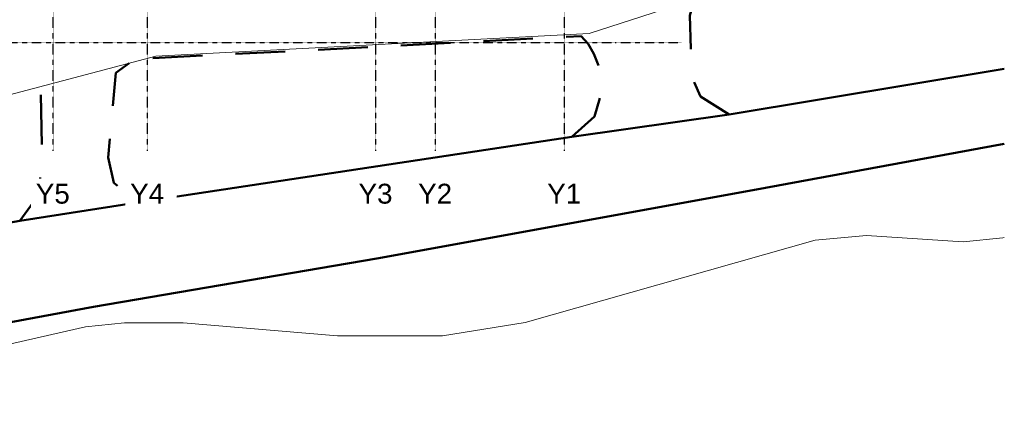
# Model space of a CAD drawing. Header units: millimetres. Extents: x -66110 to 16285, y -16697 to 38719.
# Tile 37 of 55: x -13461 to 16285, y -16176 to -4113. Entities that reach past the tile are written whole.
import ezdxf

# ---------------------------------------------------------------- set-up
doc = ezdxf.new("R2010")
doc.units = ezdxf.units.MM
doc.linetypes.add('Grid Line', pattern=[5, 2, -1, 1, -1])
doc.linetypes.add('IMPORT-STVEGKANT _3_', pattern=[2500, 1500, -1000])
for name, color, linetype, lineweight, true_color in [('2119_70 Tennfjord barnehage SOSI UTM_lokal nullpunkt_dwg', 7, 'Continuous', 9, 0x767676), ('K--DI---AnnetVegarealAvgrensning-STVEGKANT', 2, 'IMPORT-STVEGKANT _3_', 25, 0xffff00), ('K--DI---Høydekurve-TKURVE', 7, 'Continuous', 25, 0xc0c0c0), ('K--DI---Vegdekkekant-VKANT', 2, 'Continuous', 25, 0xffff00), ('K--DI---VegFiktivGrense', 2, 'Continuous', 25, 0xffff00)]:
    doc.layers.add(name, color=color, linetype=linetype, lineweight=lineweight, true_color=true_color)
doc.layers.add('IfcGrid', color=7, linetype='Continuous', lineweight=9)
doc.layers.add('IfcSlab', color=7, linetype='Continuous', lineweight=9)
doc.styles.add('Arial_1', font='arial.ttf', dxfattribs={"height": 600})

# ---------------------------------------------------------------- blocks, each defined once
blk = doc.blocks.new('ARK_2119_70_0_rvt-1-plan 01 ny 200')
at = {"layer": 'IfcSlab'}
for p, q in [((3746, -4525), (6923, -3493)), ((-9351, -5212), (3746, -4525)), ((-15672, -6885), (-9351, -5212))]:
    blk.add_line(p, q, dxfattribs=at)
blk = doc.blocks.new('2119_70 Tennfjord barnehage SOSI UTM_lokal nullpunkt_dwg-1701593-plan 01 ny 200')
at = {"layer": 'K--DI---AnnetVegarealAvgrensning-STVEGKANT', "color": 7, "lineweight": 50, "flags": 128}
for points in [[(88738, 91823), (89516, 91260), (90742, 91159), (92656, 91191)], [(93504, 88522), (93213, 88926), (90658, 89163), (89886, 88985), (89299, 88276)], [(91274, 75156), (91888, 74465), (92599, 74259), (93425, 74349), (93789, 74487), (94091, 74661), (94321, 74873), (93884, 83312), (93650, 87969)], [(91954, 70394), (92493, 71260), (92963, 71473), (93940, 71561), (94940, 71589), (95438, 71443), (95794, 70909), (96071, 69721), (96963, 62086)]]:
    blk.add_lwpolyline(points, dxfattribs=at)
at = {"layer": 'K--DI---Høydekurve-TKURVE', "color": 8, "lineweight": 9, "true_color": 0x808080, "flags": 128}
blk.add_lwpolyline([(88239, 62086), (88228, 62134), (88110, 63330), (88300, 66253), (88155, 67797), (85670, 76558), (85269, 79061), (85266, 82235), (85662, 86889), (85667, 88662), (85539, 89847), (84865, 92818), (84702, 94742), (85047, 96101), (87211, 100430), (87311, 101256), (86882, 102677), (85432, 106181), (82751, 110635)], dxfattribs=at)
at = {"layer": 'K--DI---Vegdekkekant-VKANT', "color": 7, "lineweight": 50}
for p, q in [((89299, 88276), (91274, 75156)), ((93336, 62086), (91954, 70394))]:
    blk.add_line(p, q, dxfattribs=at)
at = {"layer": 'K--DI---Vegdekkekant-VKANT', "color": 7, "lineweight": 50, "flags": 128}
blk.add_lwpolyline([(82751, 107701), (83998, 106632), (85574, 104476), (86808, 101532), (87836, 97026), (88738, 91823)], dxfattribs=at)
at = {"layer": 'K--DI---VegFiktivGrense', "color": 7, "lineweight": 50}
for p, q in [((88738, 91823), (89299, 88276)), ((91274, 75156), (91954, 70394))]:
    blk.add_line(p, q, dxfattribs=at)
at = {"layer": 'K--DI---VegFiktivGrense', "color": 7, "lineweight": 50, "flags": 128}
blk.add_lwpolyline([(82751, 103164), (83836, 101088), (84210, 99965), (84840, 96671), (86142, 89606), (87606, 81046), (89666, 69682), (91065, 62086)], dxfattribs=at)

msp = doc.modelspace()

# ---------------------------------------------------------------- linework, layer by layer
at = {"layer": 'IfcGrid', "color": 9, "linetype": 'Grid Line', "lineweight": 25, "true_color": 0xc0c0c0}
for p, q in [((-12450, -6068), (-12450, 34992)), ((-9600, -6068), (-9600, 34992)), ((-2700, -6068), (-2700, 34992)), ((-900, -6068), (-900, 34992)), ((3000, -6068), (3000, 34992)), ((-55874, -4800), (4530, -4800)), ((4530, -4800), (6530, -4800)), ((-12450, -8068), (-12450, -6068)), ((-9600, -8068), (-9600, -6068)), ((-2700, -8068), (-2700, -6068)), ((-900, -8068), (-900, -6068)), ((3000, -8068), (3000, -6068))]:
    msp.add_line(p, q, dxfattribs=at)

# ---------------------------------------------------------------- block references
at = {"lineweight": 5}
msp.add_blockref('ARK_2119_70_0_rvt-1-plan 01 ny 200', (0, 0), dxfattribs=at)
at = {"layer": '2119_70 Tennfjord barnehage SOSI UTM_lokal nullpunkt_dwg', "color": 8, "lineweight": 15, "true_color": 0x808080, "rotation": 90.00000000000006}
msp.add_blockref('2119_70 Tennfjord barnehage SOSI UTM_lokal nullpunkt_dwg-1701593-plan 01 ny 200', (78371, -98927), dxfattribs=at)

# ---------------------------------------------------------------- next in the draw order: texts
at = {"layer": 'IfcGrid', "char_height": 600, "width": 1250.63, "attachment_point": 1, "style": 'Arial_1', "bg_fill": 3, "box_fill_scale": 1.25, "bg_fill_color": 256, "bg_fill_true_color": 13158600, "bg_fill_transparency": 0}
for s, insert in [('Y5', (-12973, -9065)), ('Y4', (-10123, -9065)), ('Y3', (-3223, -9065)), ('Y2', (-1423, -9065)), ('Y1', (2477, -9065))]:
    msp.add_mtext(s, dxfattribs=dict(at, insert=insert))

doc.saveas('drawing.dxf')
